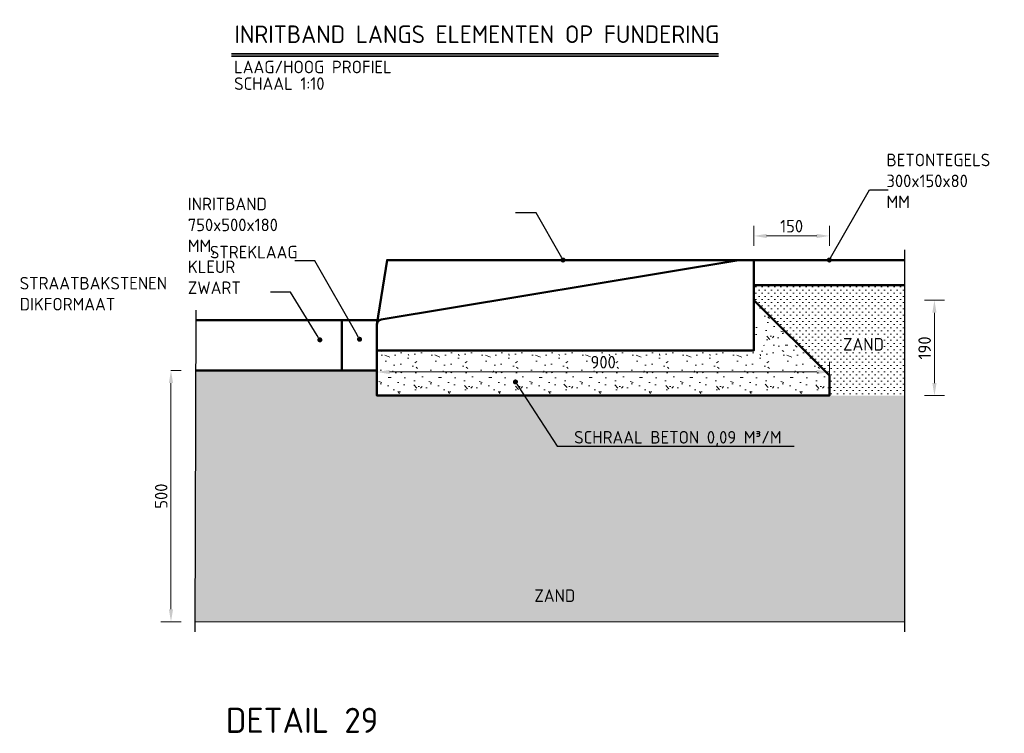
# Model space of a CAD drawing. Header units: metres. Extents: x 92403 to 95147, y 464428 to 465602.
# Tile 244 of 256: x 92599.53 to 92601.49, y 465105.6 to 465107.02. Entities that reach past the tile are written whole.
import ezdxf
from ezdxf import colors
from ezdxf.entities.mleader import LeaderData, LeaderLine
from ezdxf.enums import TextEntityAlignment as Align
from ezdxf.math import Vec2, Vec3

# ---------------------------------------------------------------- set-up
doc = ezdxf.new("R2010")
doc.units = ezdxf.units.M
doc.linetypes.add('HIDDEN', pattern=[2.373, 1.58, -0.793])
doc.linetypes.add('XX-CENTER', pattern=[8, 5, -1, 1, -1])
doc.layers.get('0').update_dxf_attribs({"linetype": 'CONTINUOUS'})
doc.layers.get('Defpoints').update_dxf_attribs({"linetype": 'CONTINUOUS'})
for name, color, linetype, lineweight in [('N-WE-GW-GROND_ZAND-AD', 7, 'CONTINUOUS', 18), ('N-WE-GW-GROND_ZAND_CUNETZAND-AD-10', 7, 'CONTINUOUS', 18), ('N-WE-GW-GROND_ZAND_CUNETZAND-WERK-T25', 7, 'CONTINUOUS', 25), ('N-WE-VH-VERHARDING_ASFALT-T25', 7, 'CONTINUOUS', 25), ('N-WE-VH-VERHARDING_ASFALT_DEKLAAG-GD', 252, 'CONTINUOUS', 50), ('N-WE-VH-VERHARDING_BETON-AD-10', 252, 'CONTINUOUS', 18), ('N-WE-VH-VERHARDING_BETON_SCHRAAL-GD', 252, 'CONTINUOUS', 50), ('N-WE-VH-VERHARDING_TEGEL-GD', 252, 'CONTINUOUS', 50), ('N-XX-VH-KANTOPSLUITING_INRITBAND-GD', 210, 'CONTINUOUS', 50), ('X-XX-AL-TEKENBLAD_TITELBLOK-T25', 7, 'CONTINUOUS', 25), ('X-XX-AL-TEKENBLAD_TITELBLOK-T35', 50, 'CONTINUOUS', 35), ('X-XX-AL-TEKENBLAD_TITELBLOK-T50', 130, 'CONTINUOUS', 50), ('X-XX-AL-VERWIJZING_DETAIL-M', 7, 'CONTINUOUS', 18), ('X-XX-AL-VERWIJZING_DOORSNEDE-GD', 7, 'XX-CENTER', 25)]:
    doc.layers.add(name, color=color, linetype=linetype, lineweight=lineweight)
doc.styles.add('NLCS-ISO-ANNOTATIVE-T25', font='NLCS-ISO.ttf', dxfattribs={"height": 2.5})
doc.styles.add('NLCS-ISO-M10-T25', font='NLCS-ISO.ttf', dxfattribs={"height": 0.025})
doc.styles.add('NLCS-ISO-M10-T35', font='NLCS-ISO.ttf', dxfattribs={"height": 0.035})
doc.styles.add('NLCS-ISO-M10-T50', font='NLCS-ISO.ttf', dxfattribs={"height": 0.05})
doc.dimstyles.new('NLCS-M10-T25-PIJL_L2_H1', dxfattribs={"dimscale": 0.01, "dimtxt": 2.5, "dimasz": 2.5, "dimexe": 2, "dimexo": 2, "dimgap": 0.7, "dimtad": 1, "dimzin": 0, "dimdsep": 46, "dimtxsty": 'NLCS-ISO-M10-T25', "dimcen": 2.5, "dimdle": 2, "dimclrd": 256, "dimclre": 256, "dimclrt": 7, "dimadec": 1, "dimazin": 0, "dimtfac": 1, "dimtdec": 3, "dimtofl": 0, "dimtmove": 1, "dimatfit": 0, "dimfxl": 2, "dimfxlon": 1, "dimtfillclr": 256, "dimtolj": 1, "dimtzin": 0, "dimlwd": -1, "dimlwe": -1, "dimarcsym": 0})
pattern_1 = [(0, (2985.3794685, 6084.488832), (0.00625, 0.00625), [0, -0.0125])]

# ---------------------------------------------------------------- blocks, each defined once
blk = doc.blocks.new('_Dot')
at = {"color": 0, "linetype": 'ByBlock', "lineweight": -2}
blk.add_line((-0.5, 0), (-1, 0), dxfattribs=at)
at = {"color": 0, "linetype": 'ByBlock', "const_width": 0.5}
blk.add_lwpolyline([(-0.25, 0, 1), (0.25, 0, 1)], format="xyb", close=True, dxfattribs=at)
blk = doc.blocks.new('*D520')
at = {"layer": 'Defpoints', "color": 0, "transparency": 16777216}
for p in [(92599.8284, 465106.3225), (92599.8284, 465105.8225), (92599.8758, 465105.8225)]:
    blk.add_point(p, dxfattribs=at)
at = {"layer": 'X-XX-AL-VERWIJZING_DETAIL-M', "transparency": 16777216}
for p, q in [((92599.8284, 465106.3225), (92599.8484, 465106.3225)), ((92599.8284, 465106.2975), (92599.8284, 465105.8475)), ((92599.8484, 465105.8225), (92599.8084, 465105.8225))]:
    blk.add_line(p, q, dxfattribs=at)
for points in [[(92599.8242, 465106.2975), (92599.8325, 465106.2975), (92599.8284, 465106.3225)], [(92599.8242, 465105.8475), (92599.8325, 465105.8475), (92599.8284, 465105.8225)]]:
    blk.add_solid(points, dxfattribs=at)
at = {"layer": 'X-XX-AL-VERWIJZING_DETAIL-M', "color": 7, "transparency": 16777216, "insert": (92599.8089, 465106.0725), "char_height": 0.025, "attachment_point": 5, "rotation": 90, "style": 'NLCS-ISO-M10-T25'}
blk.add_mtext('\\A1;500', dxfattribs=at)
blk = doc.blocks.new('*D762')
at = {"layer": 'Defpoints', "color": 0, "transparency": 16777216}
for p in [(92601.1382, 465106.3196), (92600.2382, 465106.2725), (92601.1382, 465106.0625)]:
    blk.add_point(p, dxfattribs=at)
at = {"layer": 'X-XX-AL-VERWIJZING_DETAIL-M', "transparency": 16777216}
for p, q in [((92600.2382, 465106.2996), (92600.2382, 465106.3396)), ((92601.1382, 465106.2996), (92601.1382, 465106.3396)), ((92600.2632, 465106.3196), (92601.1132, 465106.3196))]:
    blk.add_line(p, q, dxfattribs=at)
for points in [[(92600.2632, 465106.3238), (92600.2632, 465106.3155), (92600.2382, 465106.3196)], [(92601.1132, 465106.3238), (92601.1132, 465106.3155), (92601.1382, 465106.3196)]]:
    blk.add_solid(points, dxfattribs=at)
at = {"layer": 'X-XX-AL-VERWIJZING_DETAIL-M', "color": 7, "transparency": 16777216, "insert": (92600.6882, 465106.3391), "char_height": 0.025, "attachment_point": 5, "style": 'NLCS-ISO-M10-T25'}
blk.add_mtext('\\A1;900', dxfattribs=at)
blk = doc.blocks.new('*D521')
at = {"layer": 'Defpoints', "color": 0, "transparency": 16777216}
for p in [(92600.9882, 465106.4625), (92601.3473, 465106.4625), (92600.9882, 465106.2725)]:
    blk.add_point(p, dxfattribs=at)
at = {"layer": 'X-XX-AL-VERWIJZING_DETAIL-M', "transparency": 16777216}
for p, q in [((92601.3273, 465106.4625), (92601.3673, 465106.4625)), ((92601.3473, 465106.2975), (92601.3473, 465106.4375)), ((92601.3273, 465106.2725), (92601.3673, 465106.2725))]:
    blk.add_line(p, q, dxfattribs=at)
for points in [[(92601.3431, 465106.4375), (92601.3515, 465106.4375), (92601.3473, 465106.4625)], [(92601.3431, 465106.2975), (92601.3515, 465106.2975), (92601.3473, 465106.2725)]]:
    blk.add_solid(points, dxfattribs=at)
at = {"layer": 'X-XX-AL-VERWIJZING_DETAIL-M', "color": 7, "transparency": 16777216, "insert": (92601.3278, 465106.3675), "char_height": 0.025, "attachment_point": 5, "rotation": 90, "style": 'NLCS-ISO-M10-T25'}
blk.add_mtext('\\A1;190', dxfattribs=at)
blk = doc.blocks.new('*D763')
at = {"layer": 'Defpoints', "color": 0, "transparency": 16777216}
for p in [(92601.1382, 465106.5904), (92600.9882, 465106.5425), (92601.1382, 465106.3125)]:
    blk.add_point(p, dxfattribs=at)
at = {"layer": 'X-XX-AL-VERWIJZING_DETAIL-M', "transparency": 16777216}
for p, q in [((92600.9882, 465106.5704), (92600.9882, 465106.6104)), ((92601.1382, 465106.5704), (92601.1382, 465106.6104)), ((92601.0132, 465106.5904), (92601.1132, 465106.5904))]:
    blk.add_line(p, q, dxfattribs=at)
for points in [[(92601.0132, 465106.5945), (92601.0132, 465106.5862), (92600.9882, 465106.5904)], [(92601.1132, 465106.5945), (92601.1132, 465106.5862), (92601.1382, 465106.5904)]]:
    blk.add_solid(points, dxfattribs=at)
at = {"layer": 'X-XX-AL-VERWIJZING_DETAIL-M', "color": 7, "transparency": 16777216, "insert": (92601.0632, 465106.6099), "char_height": 0.025, "attachment_point": 5, "style": 'NLCS-ISO-M10-T25'}
blk.add_mtext('\\A1;150', dxfattribs=at)

msp = doc.modelspace()

# ---------------------------------------------------------------- hatches: boundary and pattern name
at = {"layer": 'N-WE-GW-GROND_ZAND_CUNETZAND-AD-10'}
h = msp.add_hatch(dxfattribs=at)
h.set_pattern_fill('AGW-GROND_ZAND_CUNETZAND', color=256, scale=0.01, pattern_type=2)
h.set_pattern_definition(pattern_1)
h.paths.add_polyline_path([(92601.138224, 465106.312495), (92601.138224, 465106.272495), (92601.288224, 465106.272495), (92601.288224, 465106.492495), (92600.988224, 465106.492495), (92600.988224, 465106.462495)])
h = msp.add_hatch(dxfattribs=at)
h.set_pattern_fill('AGW-GROND_ZAND_CUNETZAND', color=256, scale=0.01, pattern_type=2)
h.set_pattern_definition(pattern_1)
h.paths.add_polyline_path([(92599.877511, 465105.822495), (92601.288224, 465105.822495), (92601.288224, 465106.272495), (92600.238224, 465106.272495), (92600.23827, 465106.322495), (92599.877557, 465106.322495)])
at = {"layer": 'N-WE-VH-VERHARDING_BETON-AD-10'}
h = msp.add_hatch(dxfattribs=at)
h.set_pattern_fill('AVH-BETON_SCHRAAL', color=256, scale=0.01, pattern_type=2)
h.set_pattern_definition([(0, (2985.47447, 6084.55283), (0, 0.1), [0, -0.1]), (0, (2985.47547, 6084.51783), (0, 0.1), [0, -0.1]), (0, (2985.47847, 6084.57183), (0, 0.1), [0, -0.1]), (338.1986, (2985.426468, 6084.540832), (0.3000000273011, -0.0999999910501), [0.0107703, -0.5277462]), (216.8699, (2985.436468, 6084.536832), (0.29999999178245, 0.2000000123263), [0.005, -0.495]), (130.6013, (2985.432468, 6084.533832), (0.5000000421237, -0.59999990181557), [0.0092195, -0.9127349]), (206.5651, (2985.39947, 6084.52183), (-0.099999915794, -0.1000001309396), [0.0022361, -0.2213707]), (326.3099, (2985.397468, 6084.520832), (0.1999999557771, -0.1000001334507), [0.0036056, -0.3569496]), (108.4349, (2985.40047, 6084.518832), (-0.0999998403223, 0.2000000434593), [0.0031623, -0.3130655]), (225, (2985.46347, 6084.51183), (-2e-17, -0.100000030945), [0.0042426, -0.1371787]), (0, (2985.46047, 6084.50883), (0.1, 0.1), [0.006, -0.094]), (135, (2985.46647, 6084.50883), (-0.100000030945, 9e-18), [0.0042426, -0.1371787]), (251.5651, (2985.45147, 6084.575832), (0.0999998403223, 0.2000000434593), [0.0031623, -0.3130655]), (0, (2985.45047, 6084.57283), (0.1, 0.1), [0.005, -0.095]), (143.1301, (2985.455468, 6084.572832), (-0.29999999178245, 0.2000000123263), [0.005, -0.495]), (213.6901, (2985.398468, 6084.576832), (0.1999999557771, 0.1000001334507), [0.0036056, -0.3569496]), (341.5651, (2985.39547, 6084.574832), (-0.2000000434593, 0.0999998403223), [0.0063246, -0.3099032]), (126.8699, (2985.401468, 6084.572832), (0.2000000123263, -0.29999999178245), [0.005, -0.495]), (0, (2985.42747, 6084.57283), (0, 0.1), [0, -0.1]), (0, (2985.40047, 6084.54683), (0, 0.1), [0, -0.1]), (0, (2985.42847, 6084.50983), (0, 0.1), [0, -0.1]), (0, (2985.45547, 6084.54083), (0, 0.1), [0, -0.1]), (0, (2985.42647, 6084.55783), (0, 0.1), [0, -0.1]), (0, (2985.40447, 6084.56083), (0, 0.1), [0, -0.1]), (0, (2985.41347, 6084.55483), (0, 0.1), [0, -0.1]), (0, (2985.40947, 6084.53083), (0, 0.1), [0, -0.1]), (0, (2985.38547, 6084.53483), (0, 0.1), [0, -0.1]), (0, (2985.38647, 6084.55783), (0, 0.1), [0, -0.1]), (0, (2985.38347, 6084.57983), (0, 0.1), [0, -0.1]), (0, (2985.41447, 6084.58383), (0, 0.1), [0, -0.1]), (0, (2985.43647, 6084.58783), (0, 0.1), [0, -0.1]), (0, (2985.47147, 6084.58383), (0, 0.1), [0, -0.1]), (0, (2985.44747, 6084.55283), (0, 0.1), [0, -0.1]), (0, (2985.43747, 6084.57083), (0, 0.1), [0, -0.1]), (0, (2985.44547, 6084.52283), (0, 0.1), [0, -0.1]), (0, (2985.41547, 6084.51783), (0, 0.1), [0, -0.1]), (0, (2985.44547, 6084.49583), (0, 0.1), [0, -0.1]), (0, (2985.41247, 6084.50183), (0, 0.1), [0, -0.1]), (0, (2985.38047, 6084.49883), (0, 0.1), [0, -0.1]), (0, (2985.39247, 6084.49383), (0, 0.1), [0, -0.1]), (0, (2985.39347, 6084.50783), (0, 0.1), [0, -0.1]), (0, (2985.46047, 6084.49183), (0, 0.1), [0, -0.1]), (0, (2985.47247, 6084.53283), (0, 0.1), [0, -0.1]), (0, (2985.46747, 6084.56283), (0, 0.1), [0, -0.1]), (0, (2985.42147, 6084.49083), (0, 0.1), [0, -0.1])])
h.paths.add_polyline_path([(92600.238224, 465106.362495), (92600.238224, 465106.322454), (92600.238258, 465106.322495), (92600.238224, 465106.272495), (92601.138224, 465106.272495), (92601.138224, 465106.312495), (92600.988224, 465106.462495), (92600.988224, 465106.362495)])

# ---------------------------------------------------------------- linework, layer by layer
at = {"layer": 'N-WE-GW-GROND_ZAND-AD', "flags": 128}
msp.add_lwpolyline([(92599.876028, 465105.822495), (92601.288224, 465105.822495)], dxfattribs=at)
at = {"layer": 'N-WE-VH-VERHARDING_ASFALT_DEKLAAG-GD', "flags": 128}
for points in [[(92600.239543, 465106.422495), (92599.877603, 465106.422495)], [(92600.168224, 465106.422495), (92600.168224, 465106.322495)], [(92600.238224, 465106.362495), (92600.238224, 465106.322495), (92599.87734, 465106.322495)]]:
    msp.add_lwpolyline(points, dxfattribs=at)
at = {"layer": 'N-WE-VH-VERHARDING_BETON_SCHRAAL-GD'}
msp.add_lwpolyline([(92600.238224, 465106.322495), (92600.238224, 465106.272495), (92601.138224, 465106.272495), (92601.138224, 465106.312495), (92600.988224, 465106.462495)], dxfattribs=at)
at = {"layer": 'N-WE-VH-VERHARDING_TEGEL-GD', "flags": 128}
for points in [[(92600.988224, 465106.542495), (92601.288224, 465106.542495)], [(92600.988224, 465106.492495), (92601.288224, 465106.492495)]]:
    msp.add_lwpolyline(points, dxfattribs=at)
at = {"layer": 'N-XX-VH-KANTOPSLUITING_INRITBAND-GD', "flags": 128}
msp.add_lwpolyline([(92600.988224, 465106.542495), (92600.958224, 465106.542495), (92600.258224, 465106.542495), (92600.238224, 465106.414024), (92600.238224, 465106.362495), (92600.988224, 465106.362495)], close=True, dxfattribs=at)
at = {"layer": 'N-XX-VH-KANTOPSLUITING_INRITBAND-GD', "linetype": 'HIDDEN', "ltscale": 5}
msp.add_lwpolyline([(92600.958224, 465106.542495), (92600.24658, 465106.423888, 0.36662937), (92600.238224, 465106.414024)], format="xyb", dxfattribs=at)
at = {"layer": 'X-XX-AL-TEKENBLAD_TITELBLOK-T35'}
for p, q in [((92599.948508, 465106.952917), (92600.917666, 465106.952917)), ((92599.948508, 465106.947917), (92600.917666, 465106.947917))]:
    msp.add_line(p, q, dxfattribs=at)
at = {"layer": 'X-XX-AL-VERWIJZING_DOORSNEDE-GD', "flags": 128}
for points in [[(92601.288224, 465105.802495), (92601.288224, 465106.562495)], [(92599.877655, 465106.442495), (92599.875975, 465105.802495)]]:
    msp.add_lwpolyline(points, dxfattribs=at)

# ---------------------------------------------------------------- texts
at = {"layer": 'N-WE-GW-GROND_ZAND_CUNETZAND-WERK-T25', "char_height": 0.025, "width": 407.03643035, "attachment_point": 7, "style": 'NLCS-ISO-ANNOTATIVE-T25'}
for insert in [(92601.165468, 465106.362139), (92600.551344, 465105.861887)]:
    msp.add_mtext('ZAND', dxfattribs=dict(at, insert=insert))
at = {"layer": 'X-XX-AL-TEKENBLAD_TITELBLOK-T25', "style": 'NLCS-ISO-M10-T25'}
for s, p in [('LAAG/HOOG PROFIEL ', (92599.953996, 465106.906718)), ('SCHAAL 1:10', (92599.953996, 465106.873633))]:
    msp.add_text(s, height=0.025, dxfattribs=at).set_placement(p, align=Align.BOTTOM_LEFT)
at = {"layer": 'X-XX-AL-TEKENBLAD_TITELBLOK-T35', "insert": (92599.954792, 465106.974296), "char_height": 0.035, "width": 1.298086, "attachment_point": 7, "style": 'NLCS-ISO-M10-T35'}
msp.add_mtext('INRITBAND LANGS ELEMENTEN OP FUNDERING', dxfattribs=at)
at = {"layer": 'X-XX-AL-TEKENBLAD_TITELBLOK-T50', "style": 'NLCS-ISO-M10-T50'}
msp.add_text('DETAIL 29', height=0.05, dxfattribs=at).set_placement((92599.937383, 465105.60131))

# ---------------------------------------------------------------- dimensions: what is measured, and where the dimension line sits
at = {"layer": 'X-XX-AL-VERWIJZING_DETAIL-M'}
for base, p1, p2, picture, middle in [((92601.138224, 465106.590354), (92600.988224, 465106.542495), (92601.138224, 465106.312495), '*D763', (92601.063224, 465106.609854)), ((92601.138224, 465106.31963), (92600.238224, 465106.272495), (92601.138224, 465106.062495), '*D762', (92600.688224, 465106.33913))]:
    dim = msp.add_linear_dim(base=base, p1=p1, p2=p2, dimstyle='NLCS-M10-T25-PIJL_L2_H1', override={"dimdec": 0, "dimlfac": 1000}, dxfattribs=at)
    dim.commit()
    dim.dimension.update_dxf_attribs({"geometry": picture, "text_midpoint": middle})
for base, p1, p2, picture, middle in [((92601.347293, 465106.462495), (92600.988224, 465106.272495), (92600.988224, 465106.462495), '*D521', (92601.327793, 465106.367495)), ((92599.828356, 465105.822495), (92599.828356, 465106.322495), (92599.875765, 465105.822495), '*D520', (92599.808856, 465106.072495))]:
    dim = msp.add_linear_dim(base=base, p1=p1, p2=p2, angle=90, dimstyle='NLCS-M10-T25-PIJL_L2_H1', override={"dimdec": 0, "dimlfac": 1000}, dxfattribs=at)
    dim.commit()
    dim.dimension.update_dxf_attribs({"geometry": picture, "text_midpoint": middle})

# ---------------------------------------------------------------- leaders
at = {"layer": 'N-WE-VH-VERHARDING_ASFALT-T25'}
ml = msp.add_multileader_mtext('Standard', dxfattribs=at)
ml.set_content('BETONTEGELS 300x150x80 MM', color=7, style='NLCS-ISO-M10-T25')
ml.set_leader_properties(color=256, lineweight=-1)
ml.set_arrow_properties(name='DOT')
ml.build(insert=Vec2(0, 0))
ml.multileader.update_dxf_attribs({"text_left_attachment_type": 5, "text_right_attachment_type": 5, "dogleg_length": 2.5, "arrow_head_size": 0.01, "scale": 0.01})
ctx = ml.context
ctx.base_point, ctx.scale, ctx.char_height, ctx.arrow_head_size, ctx.landing_gap_size, ctx.plane_origin = Vec3(92601.242939, 465106.682464), 0.01, 0.025, 0.01, 0.009, Vec3(92601.138224, 465106.518261)
ctx.left_attachment, ctx.right_attachment = 5, 5
notes = []
notes.append((ctx, [(1, (1, 1, 0), (92601.217939, 465106.682464), (1, 0), 0.025, [(0, [(92601.138224, 465106.542495)], 0, [])])]))
ctx.mtext.insert, ctx.mtext.width, ctx.mtext.flow_direction = Vec3(92601.251939, 465106.75413), 0.35831864, 5
at = {"layer": 'N-WE-VH-VERHARDING_ASFALT-T25', "linetype": 'ByBlock'}
ml = msp.add_multileader_mtext('Standard', dxfattribs=at)
ml.set_content('\\A1;INRITBAND 750x500x180 MM, KLEUR ZWART', color=7, style='NLCS-ISO-M10-T25')
ml.set_leader_properties(color=256, lineweight=-1)
ml.set_arrow_properties(name='DOT')
ml.build(insert=Vec2(0, 0))
ml.multileader.update_dxf_attribs({"text_left_attachment_type": 5, "text_right_attachment_type": 5, "dogleg_length": 0.025, "arrow_head_size": 0.01, "scale": 0.01})
ctx = ml.context
ctx.base_point, ctx.scale, ctx.char_height, ctx.arrow_head_size, ctx.landing_gap_size, ctx.plane_origin = Vec3(92599.852927, 465106.636548), 0.01, 0.025, 0.01, 0.009, Vec3(92600.608224, 465106.542495)
ctx.left_attachment, ctx.right_attachment = 5, 5
notes.append((ctx, [(0, (1, 1, 0), (92600.554677, 465106.636548), (-1, 0), 0.025, [(0, [(92600.608224, 465106.542495)], 0, [])])]))
ctx.mtext.insert, ctx.mtext.width, ctx.mtext.defined_height, ctx.mtext.flow_direction = Vec3(92599.861927, 465106.666548), 0.68273724, 0.065894, 5
ml = msp.add_multileader_mtext('Standard', dxfattribs=at)
ml.set_content('\\A1;STREKLAAG', color=7, style='NLCS-ISO-M10-T25')
ml.set_leader_properties(color=256, lineweight=-1)
ml.set_arrow_properties(name='DOT')
ml.build(insert=Vec2(0, 0))
ml.multileader.update_dxf_attribs({"text_left_attachment_type": 5, "text_right_attachment_type": 5, "dogleg_length": 0.025, "arrow_head_size": 0.01, "scale": 0.01})
ctx = ml.context
ctx.base_point, ctx.scale, ctx.char_height, ctx.arrow_head_size, ctx.landing_gap_size, ctx.plane_origin = Vec3(92599.8968, 465106.54072), 0.01, 0.025, 0.01, 0.009, Vec3(92600.203533, 465106.384736)
ctx.left_attachment, ctx.right_attachment = 5, 5
notes.append((ctx, [(0, (1, 1, 0), (92600.1148, 465106.54072), (-1, 0), 0.025, [(0, [(92600.203533, 465106.384736)], 0, [])])]))
ctx.mtext.insert, ctx.mtext.width, ctx.mtext.flow_direction = Vec3(92599.9058, 465106.57072), 0.58795303, 5
ml = msp.add_multileader_mtext('Standard', dxfattribs=at)
ml.set_content('\\A1;STRAATBAKSTENEN DIKFORMAAT', color=7, style='NLCS-ISO-M10-T25')
ml.set_leader_properties(color=256, lineweight=-1)
ml.set_arrow_properties(name='DOT')
ml.build(insert=Vec2(0, 0))
ml.multileader.update_dxf_attribs({"text_left_attachment_type": 5, "text_right_attachment_type": 5, "dogleg_length": 0.025, "arrow_head_size": 0.01, "scale": 0.01})
ctx = ml.context
ctx.base_point, ctx.scale, ctx.char_height, ctx.arrow_head_size, ctx.landing_gap_size, ctx.plane_origin = Vec3(92599.518386, 465106.478803), 0.01, 0.025, 0.01, 0.009, Vec3(92600.124621, 465106.383522)
ctx.left_attachment, ctx.right_attachment = 5, 5
notes.append((ctx, [(0, (1, 1, 0), (92600.066386, 465106.478803), (-1, 0), 0.025, [(0, [(92600.124621, 465106.383522)], 0, [])])]))
ctx.mtext.insert, ctx.mtext.width, ctx.mtext.flow_direction = Vec3(92599.527386, 465106.508803), 0.58795303, 5
ml = msp.add_multileader_mtext('Standard', dxfattribs=at)
ml.set_content('\\A1;SCHRAAL BETON 0,09 M³/M', color=7, style='NLCS-ISO-M10-T25')
ml.set_leader_properties(color=256, lineweight=-1)
ml.set_arrow_properties(name='DOT')
ml.build(insert=Vec2(0, 0))
ml.multileader.update_dxf_attribs({"text_left_attachment_type": 5, "text_right_attachment_type": 5, "dogleg_length": 2.5, "arrow_head_size": 0.01, "scale": 0.01})
ctx = ml.context
ctx.base_point, ctx.scale, ctx.char_height, ctx.arrow_head_size, ctx.landing_gap_size, ctx.plane_origin = Vec3(92600.621556, 465106.172163), 0.01, 0.025, 0.01, 0.009, Vec3(92600.513749, 465106.299784)
ctx.left_attachment, ctx.right_attachment = 5, 5
notes.append((ctx, [(0, (1, 1, 0), (92600.596556, 465106.172163), (1, 0), 0.025, [(0, [(92600.513749, 465106.299784)], 0, [])])]))
ctx.mtext.insert, ctx.mtext.flow_direction = Vec3(92600.630556, 465106.202163), 5
for ctx, leaders in notes:
    for number, flags, end, landing, length, lines in leaders:
        leader = LeaderData()
        leader.index, (leader.has_last_leader_line, leader.has_dogleg_vector, leader.attachment_direction) = number, flags
        leader.last_leader_point, leader.dogleg_vector, leader.dogleg_length = Vec3(end), Vec3(landing), length
        for number, points, colour, breaks in lines:
            line = LeaderLine()
            line.index, line.vertices, line.color, line.breaks = number, Vec3.list(points), colors.encode_raw_color(colour), breaks
            leader.lines.append(line)
        ctx.leaders.append(leader)

doc.saveas('drawing.dxf')
